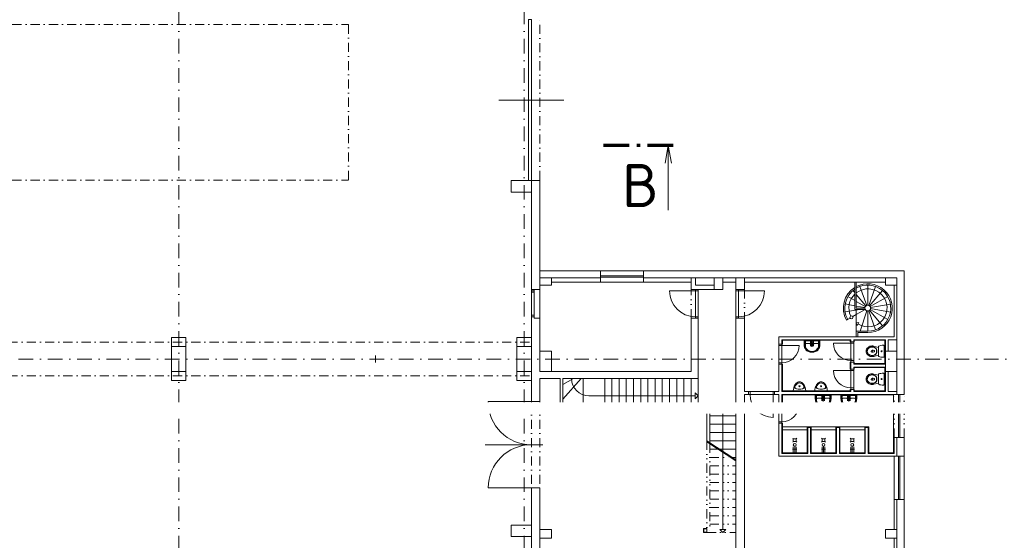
# Model space of a CAD drawing. Header units: millimetres. Extents: x -796345 to 3713765, y -2985421 to 2187451.
# Tile 127 of 256: x 133026 to 167231, y 39078 to 57175. Entities that reach past the tile are written whole.
import ezdxf
from ezdxf import colors
from ezdxf.entities.mleader import LeaderData, LeaderLine
from ezdxf.enums import TextEntityAlignment as Align
from ezdxf.math import Vec2, Vec3

# ---------------------------------------------------------------- set-up
doc = ezdxf.new("R2010")
doc.units = ezdxf.units.MM
for name, pattern in [('CENTERX2', [101.6, 63.5, -12.7, 12.7, -12.7]), ('DASHDOT', [25.4, 12.7, -6.35, 0, -6.35]), ('DELICI', [7.7, 3, -1.4, 0.25, -1.4, 0.25, -1.4]), ('DIVIDE', [31.75, 12.7, -6.35, 0, -6.35, 0, -6.35]), ('ČERCHOVANÁ', [25.4, 12.7, -6.35, 0, -6.35])]:
    doc.linetypes.add(name, pattern=pattern)
for name, color, linetype, lineweight in [('___vedl obj', 7, 'Continuous', 30), ('A99_N_kce-nad-vid', 7, 'DASHDOT', 5), ('A99_N_kce-pohl', 1, 'Continuous', 9), ('A99_N_osy', 1, 'CENTERX2', 9), ('A99_N_txt-popis-200', 240, 'Continuous', 5), ('A99_N_txt-popis-50', 240, 'Continuous', 9), ('A99_S_kce-nad-vid', 181, 'DASHDOT', 5), ('A99_S_kce-pohl', 7, 'Continuous', 5), ('A99_S_kce-rez-sil', 7, 'Continuous', 15), ('A99_S_kce-rez-ten', 7, 'Continuous', 9), ('A99_S_koty-200', 160, 'Continuous', 5), ('A99_S_otvory', 7, 'Continuous', 5), ('A99_S_sloupy', 7, 'Continuous', 5)]:
    doc.layers.add(name, color=color, linetype=linetype, lineweight=lineweight)
doc.styles.add('A99_popis', font='isocpeur.ttf')

# ---------------------------------------------------------------- blocks, each defined once
blk = doc.blocks.new('pisoar')
at = {"layer": '___vedl obj', "linetype": 'ByBlock', "lineweight": 5}
blk.add_line((215, 0), (-215, 0), dxfattribs=at)
blk.add_circle((-1, -163), 19.4, dxfattribs=at)
for centre, radius, start, end in [((-146, -13), 361, 326.5782, 1.989), ((142, -17), 358, 177.2027, 217.386), ((-155, -139), 36.9, 131.2946, 209.5532), ((-67, -236), 167, 97.4614, 131.973), ((-88, -140), 69.7, 108.3417, 214.8562), ((11, -105), 173, 205.5872, 247.0307), ((20, -119), 199, 215.3972, 246.5641), ((-1, -490), 429, 78.2478, 101.886), ((0, -177), 138, 244.7705, 295.2295), ((0, -151), 127, 243.3513, 296.6487), ((-37, -79), 208, 297.0126, 332.0165), ((-8, -132), 182, 291.4216, 334.2065), ((64, -240), 172, 53.935, 82.4618), ((89, -141), 68.5, 327.9013, 75.8457), ((147, -139), 42.2, 345.2975, 64.2538)]:
    blk.add_arc(centre, radius, start, end, dxfattribs=at)
blk = doc.blocks.new('*U65')
at = {"color": 0, "linetype": 'ByBlock'}
blk.add_line((785.72, 87.81), (785.72, 76.56), dxfattribs=at)
at = {"color": 0, "linetype": 'ByBlock', "const_width": 0.63}
for points in [[(778.95, 87.81), (774.45, 87.81)], [(780.84, 87.81), (780.21, 87.81)], [(786.6, 87.81), (782.1, 87.81)]]:
    blk.add_lwpolyline(points, dxfattribs=at)
at = {"color": 0, "linetype": 'ByBlock'}
blk.add_lwpolyline([(786.27, 84.71), (785.72, 87.81), (785.17, 84.71)], dxfattribs=at)
at = {"color": 0, "linetype": 'ByBlock', "style": 'A99_popis', "flags": 12}
blk.add_attdef('OZNŘ_3K', text='', height=5, rotation=0.0024, dxfattribs=at).set_placement((784.08, 77.08), align=Align.RIGHT)
at = {"color": 0, "linetype": 'ByBlock', "style": 'A99_popis'}
blk.add_attdef('OZNŘ_1K', (-9.63, -10.73), '', height=5, dxfattribs=at)

msp = doc.modelspace()

# ---------------------------------------------------------------- linework, layer by layer
at = {"layer": 'A99_N_kce-nad-vid', "color": 1, "linetype": 'ČERCHOVANÁ', "lineweight": 9, "ltscale": 25}
for p, q in [((12100, 57005.3), (144450, 57005.3)), ((144450, 57005.3), (144450, 51594.7)), ((12100, 51594.7), (144450, 51594.7))]:
    msp.add_line(p, q, dxfattribs=at)
at = {"layer": 'A99_N_kce-pohl', "color": 2, "linetype": 'Continuous', "lineweight": 5}
msp.add_lwpolyline([(145390, 45260), (145390, 45500)], dxfattribs=at)
at = {"layer": 'A99_N_osy', "linetype": 'DASHDOT', "ltscale": 40}
for p, q in [((138550, 100200), (138550, -5085)), ((187349.6, 45380), (6250, 45380))]:
    msp.add_line(p, q, dxfattribs=at)
msp.add_lwpolyline([(150550, 100200), (150550, -4850)], dxfattribs=at)
at = {"layer": 'A99_S_kce-nad-vid', "linetype": 'DASHDOT', "ltscale": 25}
for p, q in [((151100, 51600), (151100, 57170)), ((6250, 45970), (150800, 45970)), ((6250, 44790), (150800, 44790)), ((150800, 43900), (150800, 40900)), ((151100, 43900), (151100, 40900))]:
    msp.add_line(p, q, dxfattribs=at)
at = {"layer": 'A99_S_kce-nad-vid', "linetype": 'DIVIDE', "ltscale": 25}
for p, q in [((156350, 46800), (156350, 47800)), ((158200, 47800), (158200, 46800)), ((163400, 42650), (163400, 44150)), ((163750, 42650), (163750, 44150)), ((156900, 42540), (156900, 39350)), ((157000, 42437.5), (157000, 39350)), ((157000, 41960), (157718.4, 41960)), ((157000, 41670), (157900, 41670)), ((157000, 41380), (157900, 41380)), ((157000, 41090), (157900, 41090)), ((157000, 40800), (157900, 40800)), ((157000, 40510), (157900, 40510)), ((157000, 40220), (157900, 40220)), ((157000, 39930), (157900, 39930)), ((156900, 39350), (157900, 39350)), ((157000, 39640), (157900, 39640)), ((157450, 39350), (157343.9, 39456.1)), ((157343.9, 39456.1), (157556.1, 39456.1)), ((157450, 39350), (157556.1, 39456.1))]:
    msp.add_line(p, q, dxfattribs=at)
at = {"layer": 'A99_S_kce-pohl', "ltscale": 2}
for p, q in [((151100, 48450), (151100, 48200)), ((157900, 48050), (157900, 48200)), ((158200, 48050), (158200, 48200)), ((151100, 46000), (151100, 46250)), ((159500, 43150), (159400, 43150)), ((157772.5, 41960), (157900, 41960))]:
    msp.add_line(p, q, dxfattribs=at)
at = {"layer": 'A99_S_kce-pohl'}
for p, q in [((153200, 48450), (154700, 48450)), ((151500, 48200), (153200, 48200)), ((154700, 48050), (153200, 48050)), ((154700, 48200), (157150, 48200)), ((156350, 48050), (156350, 48200)), ((156500, 47950), (156500, 48200)), ((157150, 47950), (156500, 47950)), ((157450, 48200), (163100, 48200)), ((162037.9, 48050), (162037.9, 47100)), ((162087.9, 48050), (162087.9, 47150)), ((162453.7, 47244), (162214.2, 47901.7)), ((162487.8, 47950), (162487.9, 47250)), ((162522.1, 47244), (162761.6, 47901.8)), ((163500, 44150), (163500, 47950)), ((162037.9, 47409.8), (161795.8, 47549.6)), ((161974.4, 47762), (162037.9, 47686.3)), ((162087.9, 47626.7), (162423.7, 47226.6)), ((163002.2, 47762.8), (162552.2, 47226.6)), ((162574.5, 47200), (163180.8, 47550)), ((162037.9, 47231.6), (161700.8, 47292.7)), ((162401.3, 47200), (162087.9, 47380.9)), ((162389.5, 47167.8), (162087.9, 47222.5)), ((163275.8, 47288.9), (162586.4, 47167.4)), ((162087.9, 47082.1), (161695.3, 47015.5)), ((162087.9, 46923.7), (161963.5, 46853.1)), ((162398.5, 47100), (162037.9, 47100)), ((162387.9, 47150), (162087.9, 47150)), ((162400.7, 47101.2), (162087.9, 46926.4)), ((162193.4, 47100), (162087.9, 47082.1)), ((162087.9, 46150), (162087.9, 47100)), ((162456.7, 47055), (162224.6, 46350)), ((162487.9, 47050), (162487.9, 46350)), ((162761.6, 46398.2), (162522.1, 47056)), ((162552.2, 47073.4), (163002.2, 46537.2)), ((163180.8, 46750), (162574.5, 47100)), ((162586.4, 47132.6), (163275.8, 47011.1)), ((161745.9, 46729.9), (161788.4, 46753.7)), ((161876.5, 46803.7), (161788.4, 46753.7)), ((162173.4, 46652.4), (162087.9, 46637.7)), ((162087.9, 46637.7), (162116.1, 46545.8)), ((162116.1, 46545.8), (162173.4, 46652.4)), ((162487.9, 46350), (162087.9, 46350)), ((162137.9, 46300), (162137.9, 46150)), ((162487.9, 46300), (162137.9, 46300)), ((159500, 45900), (159520, 45900)), ((159520, 46030), (161880, 46030)), ((159520, 45899.2), (159520, 46030)), ((160550, 45920), (160350, 45920)), ((160475, 45905.4), (160625, 45905.4)), ((160500, 46030), (160500, 45826.9)), ((160550, 45920), (160750, 45920)), ((160600, 46030), (160600, 45826.9)), ((161880, 45974.9), (161880, 46030)), ((161880, 45974.9), (161900, 45975)), ((162000, 45975), (161900, 45975)), ((162000, 45975), (162020, 45975)), ((162020, 46030), (163080, 46030)), ((162020, 45977.5), (162020, 46030)), ((163080, 45220), (163080, 46030)), ((163200, 45650), (163200, 46050)), ((163200, 46050), (163500, 46050)), ((159500, 45200), (159520, 45200)), ((159520, 44270), (159520, 45200.5)), ((161880, 45025.2), (161880, 45275.7)), ((161880, 45275.7), (161900, 45275.7)), ((162000, 45275), (161900, 45275)), ((162000, 45275), (162020, 45275)), ((162020, 45220), (162020, 45272.5)), ((162020, 45220), (163080, 45220)), ((161880, 45025.2), (161900, 45025.2)), ((162000, 45025), (161900, 45025)), ((162000, 45025), (162020, 45025)), ((162020, 45080), (163080, 45080)), ((162020, 45027.5), (162020, 45080)), ((163080, 44270), (163080, 45080)), ((163200, 44950), (163200, 44250)), ((152260.6, 44700), (151900, 44495.7)), ((152532.7, 44700), (151900, 43988.8)), ((152600, 44700), (152600, 43800)), ((153350, 44700), (153350, 43800)), ((153600, 44700), (153600, 43800)), ((153850, 44700), (153850, 43800)), ((154100, 44700), (154100, 43800)), ((154350, 44700), (154350, 43800)), ((154600, 44700), (154600, 43800)), ((154850, 44700), (154850, 43800)), ((155100, 44700), (155100, 43800)), ((155350, 44700), (155350, 43800)), ((155600, 44700), (155600, 43800)), ((155850, 44700), (155850, 43800)), ((156100, 44700), (156100, 43800)), ((156350, 44700), (156350, 43800)), ((156600, 44700), (156600, 43800)), ((156600, 44100), (156493.9, 44206.1)), ((156493.9, 44206.1), (156493.9, 43993.9)), ((159520, 44270), (161880, 44270)), ((159520, 44130), (163380, 44130)), ((159520, 43850), (159520, 44130)), ((160888, 44130), (160888, 43926.9)), ((160988, 44130), (160988, 43926.9)), ((161780.3, 44130), (161780.3, 43926.9)), ((161880, 44270), (161880, 44325)), ((161880, 44325), (161900, 44325)), ((161880.3, 44130), (161880.3, 43926.9)), ((162000, 44325), (161900, 44325)), ((162000, 44325), (162020, 44325)), ((162020, 44270), (162020, 44325)), ((162020, 44270), (163080, 44270)), ((163200, 44250), (163500, 44250)), ((163380, 42120), (163380, 44130)), ((152800, 44100), (156493.9, 44100)), ((156600, 44100), (156493.9, 43993.9)), ((160938, 44020), (160738, 44020)), ((160863, 44005.4), (161013, 44005.4)), ((160938, 44020), (161138, 44020)), ((161830.3, 44020), (161630.3, 44020)), ((161755.3, 44005.4), (161905.3, 44005.4)), ((161830.3, 44020), (162030.3, 44020)), ((157000, 43700), (157400, 43700)), ((157450, 43650), (157450, 42174.4)), ((157500, 43700), (157900, 43700)), ((157000, 43410), (157900, 43410)), ((157000, 43120), (157900, 43120)), ((159520, 42120), (159520, 43150)), ((157000, 42830), (157900, 42830)), ((159520, 43020), (160380, 43020)), ((159520, 42920), (160380, 42920)), ((160380, 42120), (160380, 43020)), ((160380, 43020), (160520, 43020)), ((160520, 43020), (161380, 43020)), ((160520, 42120), (160520, 43020)), ((160520, 42920), (161380, 42920)), ((161380, 42120), (161380, 43020)), ((161380, 43020), (161520, 43020)), ((161520, 43020), (162380, 43020)), ((161520, 42120), (161520, 43020)), ((161520, 42920), (162380, 42920)), ((162380, 42120), (162380, 43020)), ((162380, 43020), (162520, 43020)), ((162520, 42120), (162520, 43020)), ((156900, 42540), (157900, 41875.3)), ((156900, 42504), (157900, 41839.3)), ((157000, 42540), (157900, 42540)), ((159901.3, 42610), (159881.8, 42630)), ((159901.3, 42510), (159881.8, 42490)), ((160018.2, 42630), (159998.7, 42610)), ((160018.2, 42490), (159998.7, 42510)), ((160901.3, 42610), (160881.8, 42630)), ((160901.3, 42510), (160881.8, 42490)), ((161018.2, 42630), (160998.7, 42610)), ((161018.2, 42490), (160998.7, 42510)), ((161901.3, 42610), (161881.8, 42630)), ((161901.3, 42510), (161881.8, 42490)), ((162018.2, 42630), (161998.7, 42610)), ((162018.2, 42490), (161998.7, 42510)), ((163500, 42000), (163500, 42650)), ((157000, 42250), (157282.1, 42250)), ((157336.3, 42250), (157900, 42250)), ((157450, 42138.4), (157450, 39456.1)), ((159520, 42120), (160380, 42120)), ((159875, 42243.1), (160025, 42243.1)), ((159900, 42120), (159900, 42323.1)), ((159950, 42120), (159950, 42348.1)), ((160000, 42120), (160000, 42323.1)), ((160520, 42120), (161380, 42120)), ((160875, 42243.1), (161025, 42243.1)), ((160900, 42120), (160900, 42323.1)), ((160950, 42120), (160950, 42348.1)), ((161000, 42120), (161000, 42323.1)), ((161875, 42243.1), (162025, 42243.1)), ((161900, 42120), (161900, 42323.1)), ((161950, 42120), (161950, 42348.1)), ((162000, 42120), (162000, 42323.1)), ((162520, 42120), (163380, 42120)), ((163400, 40500), (163400, 42000)), ((163750, 40500), (163750, 42000)), ((163500, 35550), (163500, 40500))]:
    msp.add_line(p, q, dxfattribs=at)
for points in [[(160488.2, 45622.8, -0.1381028), (160372.8, 45668.7, -0.2109721), (160282, 45831.2, -0.0228916), (160275, 45970.4), (160275, 46030), (160825, 46030), (160825, 45970.4, -0.0228916), (160818, 45831.2, -0.2109721), (160727.2, 45668.7, -0.1381028), (160611.8, 45622.8, -0.1001703)], [(160488.2, 45634.1, -0.1490988), (160377.2, 45686.2, -0.1821693), (160301.9, 45832.8, -0.0229309), (160295, 45970.4), (160295, 46005.8)], [(160320, 45890, -0.0226854), (160322.3, 46010, -0.0891119)], [(160611.8, 45634.1, 0.1490988), (160722.8, 45686.2, 0.1821693), (160798.1, 45832.8, 0.0229309), (160805, 45970.4), (160805, 46005.8)], [(160780, 45890, 0.02272), (160777.7, 46010, 0.0891119)], [(160488.2, 45649.6, 0.077631), (160611.8, 45649.6, 0.077631)], [(160488.2, 45634.1, 0.077631), (160611.8, 45634.1, 0.077631)], [(160488.2, 45622.8, 0.077631), (160611.8, 45622.8, 0.077631)], [(162666.7, 45612.6, -0.6348765), (162668.8, 45687.2)], [(162666.7, 44642.6, -0.6348765), (162668.8, 44717.2)], [(160876.2, 43722.8, -0.1381028), (160760.8, 43768.7, -0.2109721), (160670, 43931.2, -0.0228916), (160663, 44070.4), (160663, 44130), (161213, 44130), (161213, 44070.4, -0.0228916), (161206, 43931.2, -0.2109721), (161115.2, 43768.7, -0.1381028), (160999.8, 43722.8, -0.1001703)], [(161768.5, 43722.8, -0.1381028), (161653.1, 43768.7, -0.2109721), (161562.3, 43931.2, -0.0228916), (161555.3, 44070.4), (161555.3, 44130), (162105.3, 44130), (162105.3, 44070.4, -0.0228916), (162098.3, 43931.2, -0.2109721), (162007.6, 43768.7, -0.1381028), (161892.1, 43722.8, -0.1001703)], [(160876.2, 43734.1, -0.1490988), (160765.2, 43786.2, -0.1821693), (160689.9, 43932.8, -0.0229309), (160683, 44070.4), (160683, 44105.8)], [(160708, 43990, -0.0226854), (160710.3, 44110, -0.0891119)], [(160999.8, 43734.1, 0.1490988), (161110.8, 43786.2, 0.1821693), (161186, 43932.8, 0.0229309), (161193, 44070.4), (161193, 44105.8)], [(161168, 43990, 0.02272), (161165.7, 44110, 0.0891119)], [(161768.5, 43734.1, -0.1490988), (161657.5, 43786.2, -0.1821693), (161582.3, 43932.8, -0.0229309), (161575.3, 44070.4), (161575.3, 44105.8)], [(161600.3, 43990, -0.0226854), (161602.6, 44110, -0.0891119)], [(161892.1, 43734.1, 0.1490988), (162003.1, 43786.2, 0.1821693), (162078.4, 43932.8, 0.0229309), (162085.3, 44070.4), (162085.3, 44105.8)], [(162060.3, 43990, 0.02272), (162058.1, 44110, 0.0891119)], [(160876.2, 43749.6, 0.077631), (160999.8, 43749.6, 0.077631)], [(160876.2, 43734.1, 0.077631), (160999.8, 43734.1, 0.077631)], [(160876.2, 43722.8, 0.077631), (160999.8, 43722.8, 0.077631)], [(161768.5, 43749.6, 0.077631), (161892.1, 43749.6, 0.077631)], [(161768.5, 43734.1, 0.077631), (161892.1, 43734.1, 0.077631)], [(161768.5, 43722.8, 0.077631), (161892.1, 43722.8, 0.077631)]]:
    msp.add_lwpolyline(points, format="xyb", dxfattribs=at)
for points in [[(160322.3, 46010), (160295, 46005.8)], [(160322.3, 46010), (160777.7, 46010)], [(160777.7, 46010), (160805, 46005.8)], [(160710.3, 44110), (160683, 44105.8)], [(160710.3, 44110), (161165.7, 44110)], [(161165.7, 44110), (161193, 44105.8)], [(161602.6, 44110), (161575.3, 44105.8)], [(161602.6, 44110), (162058.1, 44110)], [(162058.1, 44110), (162085.3, 44105.8)]]:
    msp.add_lwpolyline(points, dxfattribs=at)
for points in [[(163055, 45472.5, -0.4484929), (163024.3, 45439.9, -0.0834908), (162870.8, 45470, -0.3122022), (162864.3, 45479.4), (162864.3, 45820.6, -0.3121755), (162870.8, 45830, -0.0834883), (163024.3, 45860.1, -0.4484929), (163055, 45827.5)], [(162864.3, 45514.4), (162702.3, 45472.7, -0.1201982), (162575.9, 45472.4, -0.223955), (162447.8, 45581.8, -0.2338796), (162447.8, 45723.2, -0.1979396), (162564.8, 45823, -0.1401719), (162702.3, 45827.3), (162864.3, 45785.7)], [(162804.2, 45647.6, -0.174099), (162776.2, 45551.6, -0.0907896), (162737.8, 45517.6, -0.124463), (162641.8, 45494.7, -0.1129211), (162545.8, 45517.3, -0.1750533), (162474.7, 45595.1, -0.2588112), (162474.7, 45704.9, -0.1718828), (162545.8, 45782.7, -0.1320879), (162641.8, 45805.3, -0.1303286), (162737.8, 45782.4, -0.2067325), (162798.8, 45702.2, -0.0655919), (162804.2, 45651.3)], [(162794.4, 45648.3, -0.2065757), (162756.9, 45544.7, -0.2052367), (162621.5, 45505.7, -0.1817712), (162515.9, 45551.8, -0.1942553), (162471.4, 45642.1, -0.1107989), (162481.7, 45701.3, -0.1518452), (162550.5, 45773.9, -0.1162941), (162641.8, 45795.3, -0.2009926), (162756.9, 45755.3, -0.1941406), (162795, 45654.4)], [(162633.6, 45613.3, 0.1475905), (162712.5, 45625.4, 0.5090978), (162712.8, 45673.4, 0.1502406), (162635.1, 45687.6, 0.8275521), (162629.9, 45613.4)], [(162864.3, 44544.4), (162702.3, 44502.7, -0.1201982), (162575.9, 44502.4, -0.223955), (162447.8, 44611.8, -0.2338796), (162447.8, 44753.2, -0.1979396), (162564.8, 44853, -0.1401719), (162702.3, 44857.3), (162864.3, 44815.7)], [(162804.2, 44677.6, -0.174099), (162776.2, 44581.6, -0.0907896), (162737.8, 44547.6, -0.124463), (162641.8, 44524.7, -0.1129211), (162545.8, 44547.3, -0.1750533), (162474.7, 44625.1, -0.2588112), (162474.7, 44734.9, -0.1718828), (162545.8, 44812.7, -0.1320879), (162641.8, 44835.3, -0.1303286), (162737.8, 44812.4, -0.2067325), (162798.8, 44732.2, -0.0655919), (162804.2, 44681.3)], [(162794.4, 44678.3, -0.2065757), (162756.9, 44574.7, -0.2052367), (162621.5, 44535.7, -0.1817712), (162515.9, 44581.8, -0.1942553), (162471.4, 44672.1, -0.1107989), (162481.7, 44731.3, -0.1518452), (162550.5, 44803.9, -0.1162941), (162641.8, 44825.3, -0.2009926), (162756.9, 44785.3, -0.1941406), (162795, 44684.4)], [(163055, 44502.5, -0.4484929), (163024.3, 44469.9, -0.0834908), (162870.8, 44500, -0.3122022), (162864.3, 44509.4), (162864.3, 44850.6, -0.3121755), (162870.8, 44860, -0.0834883), (163024.3, 44890.1, -0.4484929), (163055, 44857.5)], [(162633.6, 44643.3, 0.1475905), (162712.5, 44655.4, 0.5090978), (162712.8, 44703.4, 0.1502406), (162635.1, 44717.6, 0.8275521), (162629.9, 44643.4)]]:
    msp.add_lwpolyline(points, format="xyb", close=True, dxfattribs=at)
for points in [[(160000, 42610), (159900, 42610), (159900, 42510), (160000, 42510)], [(161000, 42610), (160900, 42610), (160900, 42510), (161000, 42510)], [(162000, 42610), (161900, 42610), (161900, 42510), (162000, 42510)]]:
    msp.add_lwpolyline(points, close=True, dxfattribs=at)
for centre, radius in [((162487.9, 47150), 100), ((161920, 46828.4), 50), ((160550, 45849), 37.5), ((160550, 45849), 25), ((160550, 45965), 20), ((162965.2, 45650), 17.1), ((162965.2, 45650), 13.6), ((162965.2, 44680), 17.1), ((162965.2, 44680), 13.6), ((160938, 43949), 37.5), ((160938, 43949), 25), ((160938, 44065), 20), ((161830.3, 43949), 37.5), ((161830.3, 43949), 25), ((161830.3, 44065), 20), ((157450, 43700), 50), ((159950, 42398.1), 50), ((160950, 42398.1), 50), ((161950, 42398.1), 50)]:
    msp.add_circle(centre, radius, dxfattribs=at)
for centre, radius, start, end in [((162488.4, 47149.6), 849.6, 269.97216, 118.11889), ((162488.4, 47149.6), 799.6, 269.9697, 120.05249), ((162490.9, 47146.5), 853.5, 122.05177, 209.21045), ((162490.9, 47146.5), 803.5, 124.3126, 209.21045), ((162485.8, 47157.2), 654.4, 133.18512, 205.78671), ((162496.2, 47157.2), 660.8, 237.80746, 128.16019), ((160517, 45877.9), 197.3, 176.47131, 192.11133), ((160350, 45890), 30, 90, 180), ((160539.2, 45858.3), 216.3, 185.79061, 216.23882), ((160560.8, 45858.3), 216.3, 323.76118, 354.20939), ((160750, 45890), 30, 0, 90), ((160583, 45877.9), 197.3, 347.88867, 3.52869), ((160535.8, 45857), 212.8, 216.48485, 257.0536), ((160564.2, 45857), 212.8, 282.9464, 323.51515), ((162685.3, 45649.4), 41.3, 113.59096, 243.23297), ((152800, 44700), 600, 180, 270), ((162685.3, 44679.4), 41.3, 113.59096, 243.23297), ((160905, 43977.9), 197.3, 176.47131, 192.11133), ((160738, 43990), 30, 90, 180), ((160927.2, 43958.3), 216.3, 185.79061, 216.23882), ((160923.8, 43957), 212.8, 216.48485, 257.0536), ((160952.2, 43957), 212.8, 282.9464, 323.51515), ((160948.8, 43958.3), 216.3, 323.76118, 354.20939), ((161138, 43990), 30, 0, 90), ((160971, 43977.9), 197.3, 347.88867, 3.52869), ((161797.3, 43977.9), 197.3, 176.47131, 192.11133), ((161630.3, 43990), 30, 90, 180), ((161819.5, 43958.3), 216.3, 185.79061, 216.23882), ((161816.1, 43957), 212.8, 216.48485, 257.0536), ((161844.5, 43957), 212.8, 282.9464, 323.51515), ((161841.1, 43958.3), 216.3, 323.76118, 354.20939), ((162030.3, 43990), 30, 0, 90), ((161863.3, 43977.9), 197.3, 347.88867, 3.52869)]:
    msp.add_arc(centre, radius, start, end, dxfattribs=at)
at = {"layer": 'A99_S_kce-rez-sil'}
for p, q in [((150800, 51580), (150800, 47750)), ((150800, 51580), (151100, 51580)), ((151100, 51580), (151100, 47800)), ((150800, 47830), (150800, 49980)), ((153200, 48450), (153200, 48050)), ((154700, 48450), (154700, 48050)), ((157900, 48050), (157900, 47750)), ((158200, 48050), (158200, 47800)), ((158000, 47750), (158000, 47800)), ((158000, 47800), (158200, 47800)), ((150800, 43900), (150800, 46800)), ((157900, 46850), (157900, 37850)), ((158000, 46850), (158000, 46800)), ((158000, 46800), (158200, 46800)), ((158200, 46800), (158200, 44250)), ((158200, 44150), (158200, 38150)), ((158400, 44150), (158400, 44250)), ((159200, 44150), (159200, 44250)), ((163400, 42100), (163400, 42650)), ((163400, 42650), (163750, 42650)), ((163750, 42000), (163750, 42650)), ((162500, 42100), (163400, 42100)), ((159400, 42000), (163400, 42000)), ((163400, 42000), (163750, 42000)), ((163400, 39450), (163400, 40500)), ((163400, 40500), (163750, 40500)), ((163750, 35550), (163750, 40500)), ((163400, 38150), (163400, 39150))]:
    msp.add_line(p, q, dxfattribs=at)
at = {"layer": 'A99_S_kce-rez-sil', "ltscale": 2}
for p, q in [((151100, 48450), (151100, 49450)), ((151100, 48450), (153200, 48450)), ((154700, 48450), (163750, 48450)), ((163750, 44150), (163750, 48450)), ((151500, 48050), (153200, 48050)), ((154700, 48050), (156350, 48050)), ((156350, 47800), (156350, 48050)), ((157450, 48050), (157900, 48050)), ((158200, 48050), (163100, 48050)), ((163400, 46150), (163400, 47950)), ((156500, 47800), (156350, 47800)), ((156500, 47750), (156500, 47800)), ((156600, 47750), (156500, 47750)), ((156600, 47750), (156600, 47800)), ((157150, 47800), (156600, 47800)), ((158000, 47750), (157900, 47750)), ((156350, 44950), (156350, 46800)), ((156500, 46800), (156350, 46800)), ((156500, 46800), (156500, 46850)), ((156600, 46850), (156500, 46850)), ((156600, 44700), (156600, 46850)), ((158000, 46850), (157900, 46850)), ((159400, 46150), (163400, 46150)), ((159400, 45850), (159400, 46150)), ((159500, 45850), (159400, 45850)), ((159500, 46050), (161900, 46050)), ((159500, 45850), (159500, 46050)), ((161900, 45925), (161900, 46050)), ((162000, 45925), (161900, 45925)), ((162000, 46050), (163100, 46050)), ((162000, 45925), (162000, 46050)), ((163100, 45650), (163100, 46050)), ((159400, 44250), (159400, 45250)), ((159500, 45250), (159400, 45250)), ((159500, 44250), (159500, 45250)), ((161900, 44975), (161900, 45325)), ((162000, 45325), (161900, 45325)), ((162000, 45200), (162000, 45325)), ((162000, 45200), (163100, 45200)), ((162000, 44975), (161900, 44975)), ((162000, 44975), (162000, 45100)), ((162000, 45100), (163100, 45100)), ((163100, 44950), (163100, 44250)), ((151900, 44700), (156600, 44700)), ((158200, 44250), (158400, 44250)), ((158200, 44150), (158400, 44150)), ((159200, 44250), (159400, 44250)), ((159200, 44150), (159400, 44150)), ((159400, 43800), (159400, 44150)), ((159500, 44250), (161900, 44250)), ((159500, 44150), (163750, 44150)), ((159500, 43800), (159500, 44150)), ((161900, 44250), (161900, 44375)), ((162000, 44375), (161900, 44375)), ((162000, 44250), (162000, 44375)), ((162000, 44250), (163100, 44250)), ((157000, 43800), (157000, 42484.6)), ((159500, 43800), (159400, 43800)), ((156900, 43700), (156900, 42540)), ((159400, 42000), (159400, 43200)), ((159500, 43200), (159400, 43200)), ((159500, 42100), (159500, 43200)), ((160400, 42100), (160400, 43000)), ((160400, 43000), (160500, 43000)), ((160500, 42100), (160500, 43000)), ((161400, 42100), (161400, 43000)), ((161400, 43000), (161500, 43000)), ((161500, 42100), (161500, 43000)), ((162400, 42100), (162400, 43000)), ((162400, 43000), (162500, 43000)), ((162500, 42100), (162500, 43000)), ((159500, 42100), (160400, 42100)), ((160500, 42100), (161400, 42100)), ((161500, 42100), (162400, 42100))]:
    msp.add_line(p, q, dxfattribs=at)
at = {"layer": 'A99_S_kce-rez-sil', "linetype": 'Continuous'}
for p, q in [((150800, 40900), (150800, 28150)), ((151100, 40900), (151100, 27550))]:
    msp.add_line(p, q, dxfattribs=at)
at = {"layer": 'A99_S_kce-rez-sil'}
for points in [[(150800, 43900), (151100, 43900)], [(150800, 40900), (151100, 40900)]]:
    msp.add_lwpolyline(points, dxfattribs=at)
at = {"layer": 'A99_S_kce-rez-sil', "ltscale": 2}
for points in [[(156780, 43560), (156840, 43560), (156840, 43562.5, 0.391021), (156834.9, 43568), (156796.2, 43571.1, -0.391021), (156787, 43581.1), (156787, 43678.9, -0.391021), (156796.2, 43688.9), (156834.9, 43692, 0.391021), (156840, 43697.5), (156840, 43700), (156780, 43700)], [(156900, 43560), (156840, 43560), (156840, 43562.5, -0.391021), (156845.1, 43568), (156883.8, 43571.1, 0.391021), (156893, 43581.1), (156893, 43678.9, 0.391021), (156883.8, 43688.9), (156845.1, 43692, -0.391021), (156840, 43697.5), (156840, 43700), (156900, 43700)], [(156780, 39350), (156840, 39350), (156840, 39352.5, 0.391021), (156834.9, 39358), (156796.2, 39361.1, -0.391021), (156787, 39371.1), (156787, 39468.9, -0.391021), (156796.2, 39478.9), (156834.9, 39482, 0.391021), (156840, 39487.5), (156840, 39490), (156780, 39490)], [(156900, 39350), (156840, 39350), (156840, 39352.5, -0.391021), (156845.1, 39358), (156883.8, 39361.1, 0.391021), (156893, 39371.1), (156893, 39468.9, 0.391021), (156883.8, 39478.9), (156845.1, 39482, -0.391021), (156840, 39487.5), (156840, 39490), (156900, 39490)]]:
    msp.add_lwpolyline(points, format="xyb", close=True, dxfattribs=at)
at = {"layer": 'A99_S_kce-rez-ten', "ltscale": 2}
for p, q in [((150900, 47750), (150800, 47750)), ((150900, 46850), (150800, 46850)), ((159500, 43850), (159520, 43850)), ((159500, 43150), (159520, 43150)), ((161520, 42120), (162380, 42120))]:
    msp.add_line(p, q, dxfattribs=at)
at = {"layer": 'A99_S_kce-rez-ten'}
for p, q in [((151100, 47800), (150900, 47800)), ((150900, 47800), (150900, 47750)), ((150900, 46800), (150900, 46850)), ((151100, 46800), (150900, 46800)), ((150800, 43900), (151100, 43900)), ((150800, 40900), (151100, 40900))]:
    msp.add_line(p, q, dxfattribs=at)
at = {"layer": 'A99_S_kce-rez-ten', "linetype": 'DELICI', "ltscale": 10}
msp.add_line((151100, 46800), (151100, 47800), dxfattribs=at)
at = {"layer": 'A99_S_kce-rez-ten'}
msp.add_lwpolyline([(151100, 47800), (150800, 47800)], dxfattribs=at)
at = {"layer": 'A99_S_koty-200', "linetype": 'ByBlock', "lineweight": 5, "ltscale": 0.35}
msp.add_line((151100, 50010.7), (151100, 49450), dxfattribs=at)
at = {"layer": 'A99_S_otvory'}
for p, q in [((149666, 54380), (151934, 54380)), ((153200, 48275), (154700, 48275)), ((153200, 48225), (154700, 48225)), ((150800, 46850), (150800, 47750)), ((150900, 47700), (150800, 47700)), ((150900, 46850), (150900, 47750)), ((156500, 47750), (155600, 47750)), ((156500, 47800), (156600, 47800)), ((156500, 47750), (156500, 46850)), ((156600, 47750), (156600, 46850)), ((157900, 47800), (158000, 47800)), ((157900, 46850), (157900, 47750)), ((158000, 47750), (158900, 47750)), ((158000, 47750), (158000, 46850)), ((150900, 46900), (150800, 46900)), ((156500, 46800), (156600, 46800)), ((157900, 46800), (158000, 46800)), ((159500, 45900), (159400, 45900)), ((159400, 45250), (159400, 45850)), ((159500, 45850), (160100, 45850)), ((159500, 45850), (159500, 45250)), ((161900, 45925), (161300, 45925)), ((161900, 45325), (161900, 45925)), ((162000, 45925), (162000, 45325)), ((159500, 45200), (159400, 45200)), ((161900, 44975), (161300, 44975)), ((161900, 44375), (161900, 44975)), ((162000, 44975), (162000, 44375)), ((158350, 44150), (158350, 44250)), ((158400, 44250), (159200, 44250)), ((159200, 44150), (158400, 44150)), ((159200, 44150), (159200, 43350)), ((159250, 44150), (159250, 44250)), ((163550, 44150), (163550, 42650)), ((163600, 44150), (163600, 42650)), ((150800, 43900), (149300, 43900)), ((159500, 43850), (159400, 43850)), ((159400, 43200), (159400, 43800)), ((159500, 43800), (159500, 43200)), ((159500, 43800), (160100, 43800)), ((151200, 42400), (149200, 42400)), ((163550, 42000), (163550, 40500)), ((163600, 42000), (163600, 40500)), ((150800, 40900), (149300, 40900))]:
    msp.add_line(p, q, dxfattribs=at)
msp.add_lwpolyline([(150800, 51580), (150700, 51580), (150700, 57180), (150800, 57180)], close=True, dxfattribs=at)
for centre, radius, start, end in [((156500, 47750), 900, 180, 270), ((158000, 47750), 900, 270, 0), ((159500, 45850), 600, 270, 0), ((161900, 45925), 600, 180, 270), ((161900, 44975), 600, 180, 270), ((159200, 44150), 800, 180, 270), ((150800, 43900), 1500, 180, 270), ((159500, 43800), 600, 270, 0), ((150800, 40900), 1500, 90, 180)]:
    msp.add_arc(centre, radius, start, end, dxfattribs=at)
at = {"layer": 'A99_S_sloupy', "linetype": 'Continuous', "lineweight": 20, "ltscale": 2}
for p, q in [((150800, 49450), (150800, 43900)), ((151100, 47800), (151100, 45650)), ((151100, 45650), (151500, 45650)), ((151500, 45650), (151500, 44950)), ((151500, 44950), (156350, 44950)), ((151100, 44700), (151800, 44700)), ((151800, 44700), (151800, 43700)), ((151900, 44700), (151900, 43800)), ((151900, 43800), (157000, 43800)), ((151800, 43700), (156900, 43700))]:
    msp.add_line(p, q, dxfattribs=at)
at = {"layer": 'A99_S_sloupy', "ltscale": 2}
for p, q in [((157150, 48200), (157450, 48200)), ((151100, 44950), (151100, 45650)), ((151500, 44950), (151100, 44950)), ((151100, 39450), (151500, 39450)), ((151100, 39150), (151100, 39450)), ((151500, 39450), (151500, 39150)), ((163100, 39450), (163500, 39450)), ((163100, 39150), (163100, 39450)), ((163500, 39450), (163500, 39150)), ((151100, 39150), (151500, 39150)), ((163100, 39150), (163500, 39150))]:
    msp.add_line(p, q, dxfattribs=at)
for points in [[(150800, 51180), (150100, 51180), (150100, 51580), (150800, 51580)], [(151100, 48200), (151500, 48200), (151500, 47950), (151100, 47950)], [(163100, 48200), (163500, 48200), (163500, 47950), (163100, 47950)]]:
    msp.add_lwpolyline(points, close=True, dxfattribs=at)
for points in [[(157150, 48200), (157150, 47800), (157450, 47800), (157450, 48200)], [(163100, 44950), (163100, 45650), (163500, 45650), (163500, 44950), (163100, 44950)]]:
    msp.add_lwpolyline(points, dxfattribs=at)
at = {"layer": 'A99_S_sloupy', "linetype": 'Continuous', "ltscale": 2}
for points in [[(138800, 44630), (138300, 44630), (138300, 46130), (138800, 46130)], [(138800, 44630), (138300, 44630), (138300, 46130), (138800, 46130)], [(150800, 44630), (150300, 44630), (150300, 46130), (150800, 46130)], [(150800, 44630), (150300, 44630), (150300, 46130), (150800, 46130)]]:
    msp.add_lwpolyline(points, close=True, dxfattribs=at)
at = {"layer": 'A99_S_sloupy', "linetype": 'Continuous', "lineweight": 20, "ltscale": 2}
for points in [[(138300, 46130), (138800, 46130), (138800, 45810), (138300, 45810)], [(150300, 46130), (150800, 46130), (150800, 45810), (150300, 45810)], [(138300, 44950), (138800, 44950), (138800, 44630), (138300, 44630)], [(150300, 44950), (150800, 44950), (150800, 44630), (150300, 44630)], [(150800, 39210), (150100, 39210), (150100, 39610), (150800, 39610)]]:
    msp.add_lwpolyline(points, close=True, dxfattribs=at)
msp.add_lwpolyline([(151100, 43900), (151100, 44700)], dxfattribs=at)

# ---------------------------------------------------------------- block references
at = {"layer": 'A99_N_txt-popis-200'}
ref = msp.add_blockref('*U65', (-1585, 35245), dxfattribs=dict(at, xscale=200, yscale=200, zscale=200))
ref.add_attrib('OZNŘ_3K', 'B', dxfattribs={"layer": '0', "color": 0, "linetype": 'ByBlock', "height": 1500, "style": 'A99_popis', "flags": 12}).set_placement((155231.6, 50661.6), align=Align.RIGHT)
at = {"layer": 'A99_S_kce-rez-ten', "rotation": 180}
for p in [(160115.2, 44270), (160865.2, 44270)]:
    msp.add_blockref('pisoar', p, dxfattribs=at)

# ---------------------------------------------------------------- leaders
at = {"layer": 'A99_N_txt-popis-50', "lineweight": 9}
ml = msp.add_multileader_mtext('Standard', dxfattribs=at)
ml.set_content('\\A1;{\\C256;osazení nových dveří (požární únik)}', color=1, style='A99_popis')
ml.set_leader_properties(color=256, linetype='ByLayer', lineweight=-1)
ml.build(insert=Vec2(0, 0))
ml.multileader.update_dxf_attribs({"dogleg_length": 6.4, "arrow_head_size": 200, "scale": 200})
ctx = ml.context
ctx.base_point, ctx.scale, ctx.char_height, ctx.arrow_head_size, ctx.landing_gap_size, ctx.plane_origin = Vec3(9575, 51055), 200, 400, 200, 400, Vec3(8542.5, 42525.8)
notes = []
notes.append((ctx, [(0, (1, 1, 0), (8295, 51055), (1, 0), 1280, [(0, [(5750, 49085)], 0, [])])]))
ctx.mtext.insert, ctx.mtext.width, ctx.mtext.flow_direction = Vec3(9975, 51315), 12217.24, 5
for ctx, leaders in notes:
    for number, flags, end, landing, length, lines in leaders:
        leader = LeaderData()
        leader.index, (leader.has_last_leader_line, leader.has_dogleg_vector, leader.attachment_direction) = number, flags
        leader.last_leader_point, leader.dogleg_vector, leader.dogleg_length = Vec3(end), Vec3(landing), length
        for number, points, colour, breaks in lines:
            line = LeaderLine()
            line.index, line.vertices, line.color, line.breaks = number, Vec3.list(points), colors.encode_raw_color(colour), breaks
            leader.lines.append(line)
        ctx.leaders.append(leader)

# ---------------------------------------------------------------- next in the draw order: leaders
ml = msp.add_multileader_mtext('Standard', dxfattribs=at)
ml.set_content('\\A1;{\\C256;dozdění otvoru po demontovaných vratech}', color=1, style='A99_popis')
ml.set_leader_properties(color=256, linetype='ByLayer', lineweight=-1)
ml.build(insert=Vec2(0, 0))
ml.multileader.update_dxf_attribs({"dogleg_length": 3.23, "arrow_head_size": 100, "scale": 200})
ctx = ml.context
ctx.base_point, ctx.scale, ctx.char_height, ctx.arrow_head_size, ctx.landing_gap_size, ctx.plane_origin = Vec3(9827.5, 43679.8), 200, 400, 100, 250, Vec3(5572.5, 36044.2)
notes = []
notes.append((ctx, [(0, (1, 1, 0), (9182.5, 43679.8), (1, 0), 645, [(0, [(5615, 43679.9)], 0, [])])]))
ctx.mtext.insert, ctx.mtext.width, ctx.mtext.defined_height, ctx.mtext.flow_direction = Vec3(10077.5, 43879.8), 8772.729, 8.47, 5
ctx.mtext.has_bg_fill, ctx.mtext.bg_color, ctx.mtext.bg_scale_factor, ctx.mtext.bg_transparency, ctx.mtext.use_window_bg_color = 1, -1073741824, 1, 0, 1
for ctx, leaders in notes:
    for number, flags, end, landing, length, lines in leaders:
        leader = LeaderData()
        leader.index, (leader.has_last_leader_line, leader.has_dogleg_vector, leader.attachment_direction) = number, flags
        leader.last_leader_point, leader.dogleg_vector, leader.dogleg_length = Vec3(end), Vec3(landing), length
        for number, points, colour, breaks in lines:
            line = LeaderLine()
            line.index, line.vertices, line.color, line.breaks = number, Vec3.list(points), colors.encode_raw_color(colour), breaks
            leader.lines.append(line)
        ctx.leaders.append(leader)

doc.saveas('drawing.dxf')
